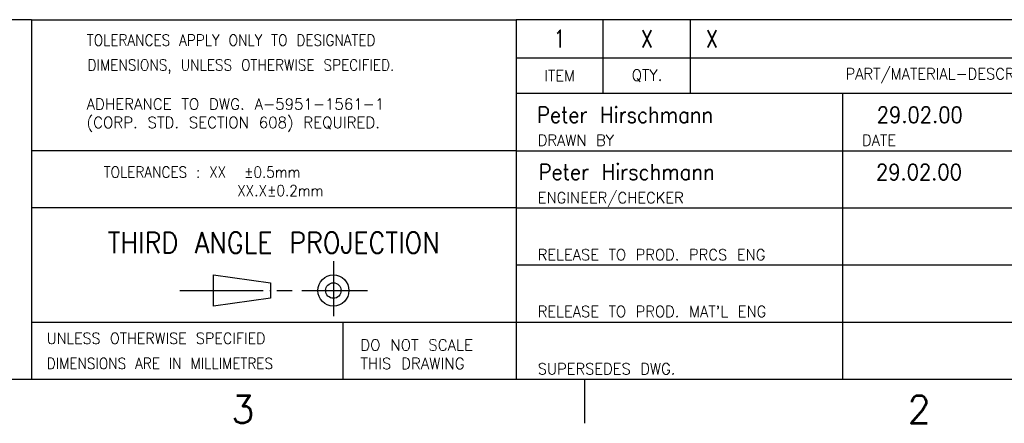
# Model space of a CAD drawing. Extents: x -1765 to 4890, y -3431 to 1272.
# Tile 110 of 189: x 2514 to 3709, y -3431 to -2942. Entities that reach past the tile are written whole.
import ezdxf

# ---------------------------------------------------------------- set-up
doc = ezdxf.new("R2010")
doc.units = 0
doc.linetypes.add('DOT_CENTER', pattern=[14, 12, -1, 0, -1])
doc.layers.add('1', color=7, linetype='CONTINUOUS')
doc.styles.add('CONVERTER_1', font='txt.shx', dxfattribs={"width": 0.81})
doc.styles.add('CONVERTER_10', font='txt.shx', dxfattribs={"width": 0.970312})
doc.styles.add('CONVERTER_11', font='txt.shx', dxfattribs={"width": 0.945})
doc.styles.add('CONVERTER_12', font='txt.shx', dxfattribs={"width": 0.97875})
doc.styles.add('CONVERTER_13', font='txt.shx', dxfattribs={"width": 0.9045})
doc.styles.add('CONVERTER_7', font='txt.shx', dxfattribs={"width": 0.9})
doc.styles.add('CONVERTER_8', font='txt.shx', dxfattribs={"width": 0.99})

# ---------------------------------------------------------------- blocks, each defined once
blk = doc.blocks.new('ATA1_S', base_point=(-213.98, -422.25))
at = {"layer": '1', "color": 1, "linetype": 'CONTINUOUS'}
for p, q in [((290.81, -370.32), (200.98, -370.32)), ((290.81, -370.32), (360.81, -370.32)), ((290.81, -370.32), (290.81, -422.25)), ((360.81, -370.32), (360.81, -375.82)), ((466.58, -370.32), (360.81, -370.32)), ((373.41, -380.98), (373.41, -370.32)), ((386.02, -380.98), (386.02, -370.32)), ((408.02, -422.25), (408.02, -380.98)), ((360.81, -389.23), (290.81, -389.23)), ((360.81, -389.23), (436.94, -389.23)), ((360.81, -397.49), (290.81, -397.49)), ((360.81, -397.49), (436.94, -397.49)), ((360.81, -405.74), (436.94, -405.74)), ((290.81, -414), (335.81, -414)), ((335.81, -414), (335.81, -422.25)), ((335.81, -414), (499.58, -414)), ((370.69, -422.25), (370.69, -428.6))]:
    blk.add_line(p, q, dxfattribs=at)
at = {"layer": '1', "color": 7, "linetype": 'CONTINUOUS'}
for p, q in [((360.81, -375.82), (360.81, -422.25)), ((360.81, -375.82), (466.58, -375.82)), ((466.58, -380.98), (360.81, -380.98)), ((317.12, -411.68), (317.12, -407.18)), ((317.12, -407.18), (325.37, -408.3)), ((325.37, -408.3), (325.37, -410.55)), ((325.37, -410.55), (317.12, -411.68)), ((-213.98, -422.25), (565.58, -422.25))]:
    blk.add_line(p, q, dxfattribs=at)
at = {"layer": '1', "color": 1, "linetype": 'DOT_CENTER'}
for p, q in [((334.43, -405.2), (334.43, -413.12)), ((312.27, -409.43), (328.49, -409.43)), ((329.89, -409.43), (339.36, -409.43))]:
    blk.add_line(p, q, dxfattribs=at)
at = {"layer": '1', "color": 7, "linetype": 'CONTINUOUS'}
for radius in [2.25, 1.12]:
    blk.add_circle((334.43, -409.43), radius, dxfattribs=at)
at = {"layer": '1', "color": 1}
for s, height, style, width, p in [('TOLERANCES APPLY ONLY TO DESIGNATED', 1.6, 'CONVERTER_7', 0.9, (298.83, -374.07)), ('DIMENSIONS, UNLESS OTHERWISE SPECIFIED.', 1.6, 'CONVERTER_13', 0.9045, (298.92, -377.66)), ('Peter Hirschmann', 2.3, 'CONVERTER_7', 0.9, (363.84, -385.22)), ('29.02.00', 2.3, 'CONVERTER_7', 0.9, (412.91, -385.21)), ('DRAWN BY', 1.6, 'CONVERTER_10', 0.970312, (363.94, -388.52)), ('DATE', 1.6, 'CONVERTER_10', 0.970312, (410.77, -388.52)), ('Peter Hirschmann', 2.3, 'CONVERTER_7', 0.9, (364.07, -393.46)), ('29.02.00', 2.3, 'CONVERTER_7', 0.9, (412.79, -393.47)), ('ENGINEER/CHECKER', 1.6, 'CONVERTER_10', 0.970312, (363.95, -396.83)), ('RELEASE TO PROD. PRCS ENG', 1.6, 'CONVERTER_10', 0.970312, (363.94, -405.05)), ("RELEASE TO PROD. MAT'L ENG", 1.6, 'CONVERTER_10', 0.970312, (363.94, -413.26)), ('UNLESS OTHERWISE SPECIFIED', 1.6, 'CONVERTER_11', 0.945, (293.03, -417.13)), ('DIMENSIONS ARE IN MILLIMETRES', 1.6, 'CONVERTER_7', 0.9, (293.03, -420.75)), ('SUPERSEDES DWG.', 1.6, 'CONVERTER_10', 0.970312, (363.94, -421.54))]:
    blk.add_text(s, height=height, dxfattribs=dict(at, style=style, width=width)).set_placement(p)
for s, insert, char_height, attachment_point, style in [('1', (367.11, -373.07), 2.5, 5, 'CONVERTER_1'), ('X', (379.72, -373.07), 2.5, 5, 'CONVERTER_1'), ('X', (388.25, -373.07), 2.5, 4, 'CONVERTER_1'), ('ITEM', (367.11, -378.4), 1.6, 5, 'CONVERTER_10'), ('QTY.', (379.72, -378.4), 1.6, 5, 'CONVERTER_10'), ('PART/MATERIAL-DESCRIPTION', (423.83, -378.4), 1.6, 5, 'CONVERTER_10'), ('ADHERANCE TO DWG. A-5951-1561-1\\P(CORP. STD. SECTION 608) REQUIRED.', (298.78, -386.5), 1.6, 7, 'CONVERTER_8'), ('TOLERANCES : XX  ±0.5mm\\P               XX.X±0.2mm', (301.27, -395.79), 1.6, 7, 'CONVERTER_7'), ('DO NOT SCALE\\PTHIS DRAWING', (338.32, -420.76), 1.6, 7, 'CONVERTER_8')]:
    blk.add_mtext(s, dxfattribs=dict(at, insert=insert, char_height=char_height, attachment_point=attachment_point, style=style))
at = {"layer": '1', "color": 7, "attachment_point": 8}
for s, insert, char_height, style in [('THIRD ANGLE PROJECTION', (325.81, -404.02), 3, 'CONVERTER_7'), ('3', (321.34, -428.6), 4, 'CONVERTER_12'), ('2', (419.03, -428.6), 4, 'CONVERTER_12')]:
    blk.add_mtext(s, dxfattribs=dict(at, insert=insert, char_height=char_height, style=style))

msp = doc.modelspace()

# ---------------------------------------------------------------- block references
at = {"layer": '1', "xscale": 8.40000000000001, "yscale": 8.40000000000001, "zscale": 8.40000000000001}
msp.add_blockref('ATA1_S', (-1711.87, -3378), dxfattribs=at)

doc.saveas('drawing.dxf')
